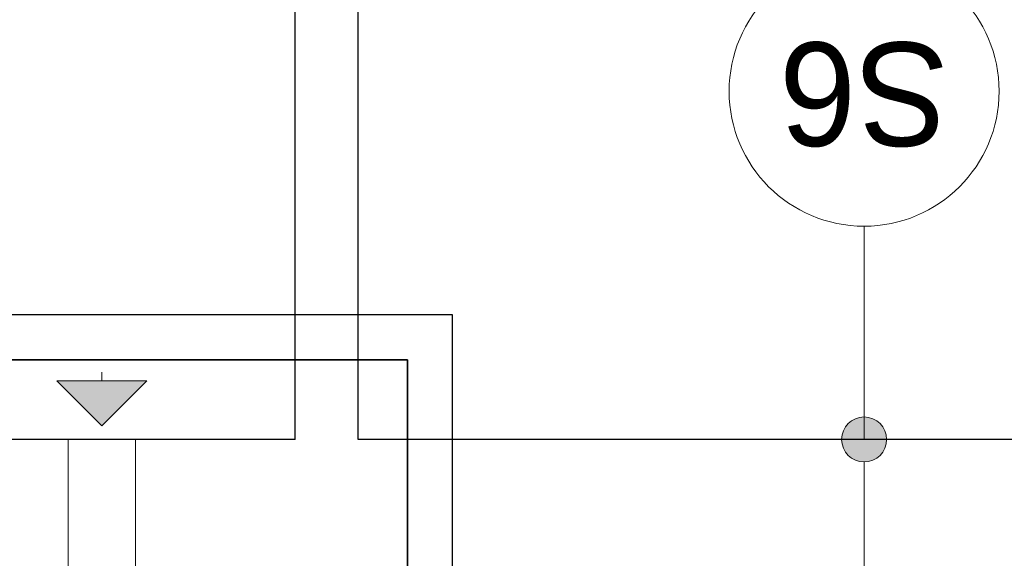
# Model space of a CAD drawing. Extents: x -438200 to -357500, y 15000 to 163871.
# Tile 118 of 148: x -419167 to -416979, y 112142 to 113339. Entities that reach past the tile are written whole.
import ezdxf
from ezdxf.lldxf.tags import DXFTag

# ---------------------------------------------------------------- set-up
doc = ezdxf.new("R2010")
doc.units = 0
doc.header["$MEASUREMENT"] = 0
for name, color, linetype in [('#podkład', 252, 'Continuous'), ('Arch opisy', 252, 'Continuous'), ('Istniejące kominy', 252, 'Continuous')]:
    doc.layers.add(name, color=color, linetype=linetype)
for name, color, linetype, lineweight in [('Arch opisy_Nr_Pióra__1', 252, 'Continuous', 25), ('Arch opisy_Nr_Pióra__21', 252, 'Continuous', 9), ('INWENT.ŚCIANY_Nr_Pióra__1', 252, 'Continuous', 25), ('Istniejące kominy_Nr_Pióra__21', 252, 'Continuous', 9)]:
    doc.layers.add(name, color=color, linetype=linetype, lineweight=lineweight)
doc.layers.add('IS_Ciepła_woda', color=1, linetype='DASHDOT', true_color=0xff0000)
doc.layers.add('IS_Cyrkulacja', color=7, linetype='DASHWAVE', true_color=0x800080)
doc.styles.add('GENERATED_STYLE_5', font='txt')
doc.styles.get("Standard").update_dxf_attribs({"font": 'arial.ttf', "width": 0.8, "bigfont": 'BIGFONT.SHX'})
doc.linetypes.add('CYRKULACJ1', pattern='A,2.5,-1.5,["~",Standard,S=1,R=0,X=-0.5,Y=-0.4],-1.5', length=5.5)
tags = doc.linetypes.add('DASHDOT', pattern=[20, 10, -5, 0, -5]).pattern_tags.tags
tags[10:11] = [DXFTag(74, 4), DXFTag(75, 0), DXFTag(340, '0'), DXFTag(46, 0.0), DXFTag(50, 0.0), DXFTag(44, 0.0), DXFTag(45, 0.0)]
tags[8:9] = [DXFTag(74, 4), DXFTag(75, 0), DXFTag(340, '0'), DXFTag(46, 0.0), DXFTag(50, 0.0), DXFTag(44, 0.0), DXFTag(45, 0.0)]
tags[6:7] = [DXFTag(74, 4), DXFTag(75, 0), DXFTag(340, '0'), DXFTag(46, 0.0), DXFTag(50, 0.0), DXFTag(44, 0.0), DXFTag(45, 0.0)]
tags[4:5] = [DXFTag(74, 4), DXFTag(75, 0), DXFTag(340, '0'), DXFTag(46, 0.0), DXFTag(50, 0.0), DXFTag(44, 0.0), DXFTag(45, 0.0)]
tags = doc.linetypes.add('DASHWAVE', pattern='A,10,-5,-20,[138,IS_LineDef.shx,S=2,R=0,X=-20,Y=0],-5', length=40).pattern_tags.tags
tags[16:17] = [DXFTag(74, 4), DXFTag(75, 0), DXFTag(340, '0'), DXFTag(46, 0.0), DXFTag(50, 0.0), DXFTag(44, 0.0), DXFTag(45, 0.0)]
tags[6:7] = [DXFTag(74, 4), DXFTag(75, 0), DXFTag(340, '0'), DXFTag(46, 0.0), DXFTag(50, 0.0), DXFTag(44, 0.0), DXFTag(45, 0.0)]
tags[4:5] = [DXFTag(74, 4), DXFTag(75, 0), DXFTag(340, '0'), DXFTag(46, 0.0), DXFTag(50, 0.0), DXFTag(44, 0.0), DXFTag(45, 0.0)]

# ---------------------------------------------------------------- blocks, each defined once
blk = doc.blocks.new('Linia_25', base_point=(-418984.9, 97302.6))
at = {"layer": 'Istniejące kominy_Nr_Pióra__21', "linetype": 'Continuous'}
blk.add_hatch(color=256, dxfattribs=at).paths.add_polyline_path([(-418984.9, 97302.6), (-419084.9, 97402.6), (-418884.9, 97402.6)], flags=0)
for p, q in [((-418984.9, 97402.6), (-418984.9, 97422.6)), ((-418984.9, 97302.6), (-419084.9, 97402.6)), ((-419084.9, 97402.6), (-418884.9, 97402.6)), ((-418984.9, 97302.6), (-418884.9, 97402.6))]:
    blk.add_line(p, q, dxfattribs=at)
blk = doc.blocks.new('Linia_158', base_point=(-417290.6, 97272.6))
at = {"layer": 'Arch opisy_Nr_Pióra__21', "linetype": 'Continuous'}
blk.add_line((-417290.6, 97272.6), (-417290.6, 97746.8), dxfattribs=at)
blk.add_circle((-417290.6, 98046.8), 300, dxfattribs=at)
blk = doc.blocks.new('Linia_159', base_point=(-417290.6, 96772.6))
at = {"layer": 'Arch opisy_Nr_Pióra__21', "linetype": 'Continuous'}
for points in [[(-417240.6, 97272.6), (-417244.4, 97291.7), (-417255.2, 97308), (-417271.5, 97318.8), (-417290.6, 97322.6), (-417309.7, 97318.8), (-417325.9, 97308), (-417336.8, 97291.7), (-417340.6, 97272.6), (-417336.8, 97253.5), (-417325.9, 97237.3), (-417309.7, 97226.4), (-417290.6, 97222.6), (-417271.5, 97226.4), (-417255.2, 97237.3), (-417244.4, 97253.5)], [(-417240.6, 96772.6), (-417244.4, 96791.7), (-417255.2, 96808), (-417271.5, 96818.8), (-417290.6, 96822.6), (-417309.7, 96818.8), (-417325.9, 96808), (-417336.8, 96791.7), (-417340.6, 96772.6), (-417336.8, 96753.5), (-417325.9, 96737.3), (-417309.7, 96726.4), (-417290.6, 96722.6), (-417271.5, 96726.4), (-417255.2, 96737.3), (-417244.4, 96753.5)]]:
    blk.add_hatch(color=256, dxfattribs=at).paths.add_polyline_path(points, flags=0)
blk.add_line((-417290.6, 96822.6), (-417290.6, 97222.6), dxfattribs=at)
for centre in [(-417290.6, 97272.6), (-417290.6, 96772.6)]:
    blk.add_circle(centre, 50, dxfattribs=at)
blk = doc.blocks.new('poddasze')
at = {"layer": 'INWENT.ŚCIANY_Nr_Pióra__1', "color": 252, "linetype": 'Continuous'}
for p, q in [((-418554.9, 81435.1), (-418554.9, 82595.1)), ((-418414.9, 81435.1), (-418414.9, 82595.1)), ((-418554.9, 81435.1), (-421394.9, 81435.1)), ((-416294.9, 81435.1), (-418414.9, 81435.1))]:
    blk.add_line(p, q, dxfattribs=at)
at = {"layer": 'Istniejące kominy_Nr_Pióra__21', "color": 252, "linetype": 'Continuous'}
for p, q in [((-419059.9, 80835.1), (-419059.9, 81435.1)), ((-418909.9, 81435.1), (-418909.9, 80835.1))]:
    blk.add_line(p, q, dxfattribs=at)
at = {"layer": 'Arch opisy', "color": 252, "linetype": 'Continuous'}
for name, p in [('Linia_158', (-417290.6, 81435.1)), ('Linia_159', (-417290.6, 80935.1))]:
    blk.add_blockref(name, p, dxfattribs=at)
at = {"layer": 'Istniejące kominy', "color": 252, "linetype": 'Continuous'}
blk.add_blockref('Linia_25', (-418984.9, 81465.1), dxfattribs=at)
at = {"layer": 'Arch opisy_Nr_Pióra__1', "color": 252, "linetype": 'Continuous', "insert": (-417290.6, 82087.8), "char_height": 230, "attachment_point": 2, "rotation": 180, "style": 'GENERATED_STYLE_5'}
blk.add_mtext('{S6}', dxfattribs=at)

msp = doc.modelspace()

# ---------------------------------------------------------------- block references
at = {"layer": '#podkład', "color": 3, "lineweight": 50}
msp.add_blockref('poddasze', (0, 30970.8), dxfattribs=at)

# ---------------------------------------------------------------- next in the draw order: linework, layer by layer
at = {"layer": 'IS_Ciepła_woda', "color": 1, "lineweight": 35, "ltscale": 10}
for p, q in [((-418305.5, 112583.2), (-421807.7, 112583.2)), ((-418305.5, 111420.3), (-418305.5, 112583.2))]:
    msp.add_line(p, q, dxfattribs=at)
at = {"layer": 'IS_Cyrkulacja', "color": 6, "linetype": 'CYRKULACJ1', "lineweight": 30, "ltscale": 100}
for p, q in [((-418205.5, 112683.2), (-421707.7, 112683.2)), ((-418205.5, 111320.3), (-418205.5, 112683.2))]:
    msp.add_line(p, q, dxfattribs=at)

doc.saveas('drawing.dxf')
